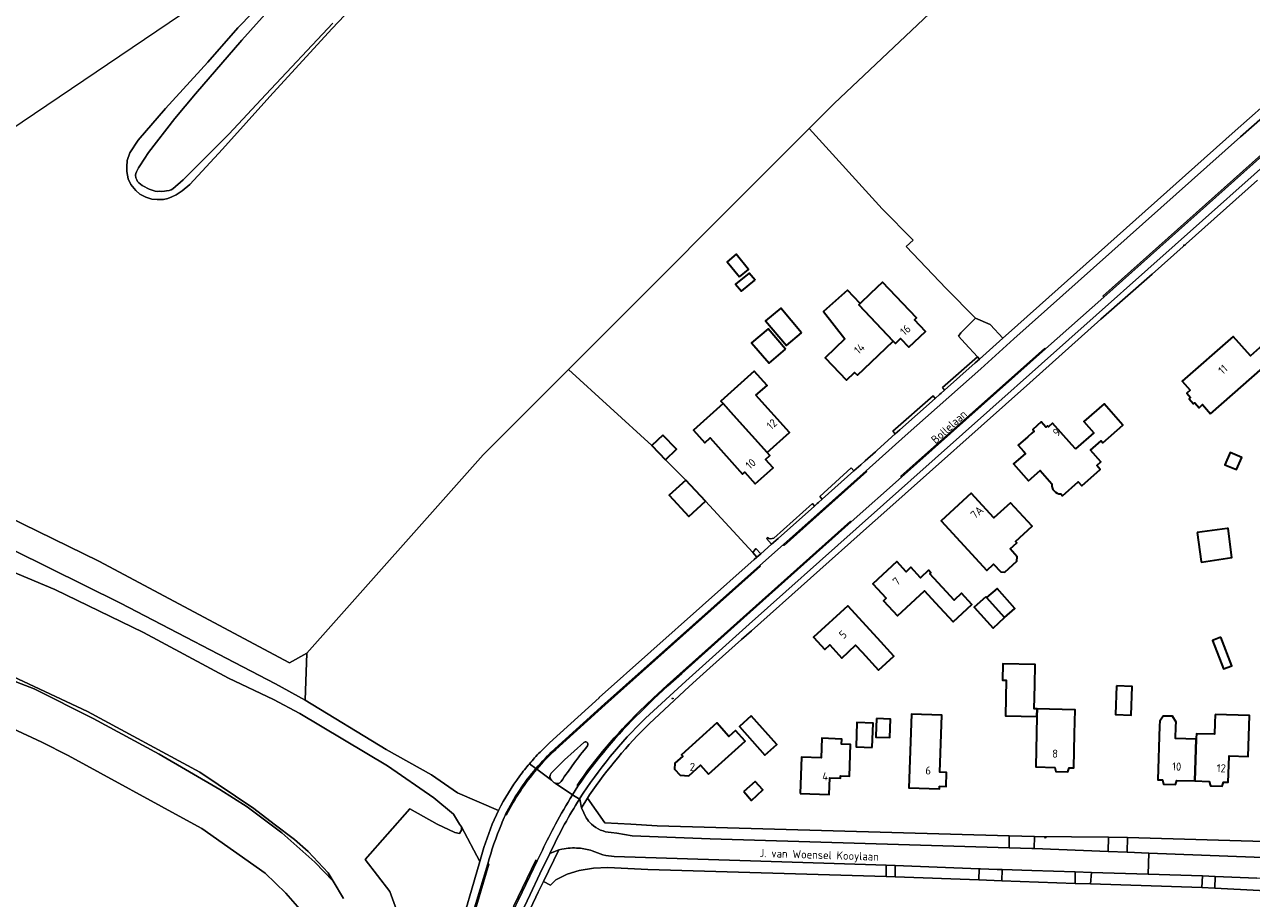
# Model space of a CAD drawing. Header units: metres. Extents: x 140853 to 145288, y 474558 to 480269.
# Tile 89 of 256: x 141276 to 141549, y 477483 to 477678. Entities that reach past the tile are written whole.
import ezdxf
from ezdxf.enums import TextEntityAlignment as Align

# ---------------------------------------------------------------- set-up
doc = ezdxf.new("R2010")
doc.units = ezdxf.units.M
doc.header["$MEASUREMENT"] = 0
for name, color, linetype, lineweight in [('B-WE-GR-BEPLANTING_CULTUUR_HEESTERS-G', 90, 'Continuous', 18), ('B-WE-GR-BOS_GEMENGD-G', 40, 'Continuous', 13), ('B-WE-GR-BOS_LOOF-G', 40, 'Continuous', 13), ('B-WE-GR-GRAS-G', 60, 'Continuous', 13), ('B-WE-GR-GRAS_KRUIDENRIJK-G', 80, 'Continuous', 18), ('B-WE-GW-WATERGANG_INSTEEK-G', 90, 'Continuous', 18), ('B-WE-KL-WATER_BRANDLEIDING_PUT-S', 150, 'Continuous', 18), ('B-WE-OG-BEBOUWING-G', 7, 'Continuous', 35), ('B-WE-OG-BEBOUWING_HUISNUMMER-T18', 10, 'Continuous', 18), ('B-WE-OG-BEBOUWING_STRAATNAAM-T18', 10, 'Continuous', 18), ('B-WE-OG-HULPLIJN-G', 50, 'Continuous', 18), ('B-WE-OG-TERREIN_ERF-G', 7, 'Continuous', 18), ('B-WE-OG-WATER-G', 130, 'Continuous', 18), ('B-WE-VH-ONVERHARD-G', 252, 'Continuous', 18), ('B-WE-VH-VERHARDING_ASFALT-G', 252, 'Continuous', 18), ('B-WE-VH-VERHARDING_BETON-G', 252, 'Continuous', 18), ('B-WE-VH-VERHARDING_GESLOTEN-G', 7, 'Continuous', 18), ('B-WE-VH-VERHARDING_HALFVERHARDING_GRIND-G', 252, 'Continuous', 18), ('B-WE-VH-VERHARDING_OPEN-G', 252, 'Continuous', 18), ('B-WE-VH-VERHARDING_STRAATBAKSTEEN-G', 252, 'Continuous', 18), ('B-WE-VH-VERHARDING_TEGEL-G', 252, 'Continuous', 18)]:
    doc.layers.add(name, color=color, linetype=linetype, lineweight=lineweight)
doc.styles.add('NLCS-ISO', font='txt')

# ---------------------------------------------------------------- blocks, each defined once
blk = doc.blocks.new('SIE-WEG_STRAATPOT_BRANDKRAAN-SO')
blk.add_ellipse((0, 0), major_axis=(-0.729, 0), ratio=0.685994)
at = {"style": 'NLCS-ISO'}
blk.add_text('BR', height=0.4, dxfattribs=at).set_placement((-0.3, -0.2))

msp = doc.modelspace()

# ---------------------------------------------------------------- linework, layer by layer
at = {"layer": 'B-WE-GR-BEPLANTING_CULTUUR_HEESTERS-G', "ltscale": 0.2, "flags": 128}
for points in [[(141487.429, 477602.771), (141488.324, 477603.614), (141487.899, 477604.083), (141480.094, 477597.285), (141480.586, 477596.696), (141487.429, 477602.771)], [(141478.515, 477594.858), (141478.008, 477595.424), (141469.05, 477587.55), (141469.591, 477586.941), (141470.626, 477587.854), (141478.515, 477594.858)], [(141460.372, 477578.698), (141459.754, 477579.403), (141452.796, 477572.98), (141453.343, 477572.428), (141460.372, 477578.698)], [(141438.557, 477561.451), (141437.856, 477560.536), (141438.805, 477559.51), (141439.648, 477560.252), (141438.557, 477561.451)]]:
    msp.add_lwpolyline(points, close=True, dxfattribs=at)
msp.add_lwpolyline([(141451.578, 477570.853), (141451.144, 477571.428), (141442.588, 477563.732), (141442.588, 477563.732, -0.2494572), (141441.117, 477563.835), (141441.117, 477563.835), (141440.897, 477563.635), (141442.049, 477562.368), (141443.5, 477563.647), (141451.578, 477570.853)], format="xyb", close=True, dxfattribs=at)
at = {"layer": 'B-WE-GR-BOS_GEMENGD-G', "ltscale": 0.2, "flags": 128}
for points in [[(141359.898, 477477.052), (141357.045, 477485.006), (141351.549, 477492.115), (141361.516, 477503.434), (141367.572, 477500), (141371.537, 477498.14), (141372.547, 477497.942), (141373.005, 477498.653), (141372.994, 477499.413), (141372.585, 477500), (141371.19, 477502.259), (141366.843, 477505.907), (141356.496, 477512.994), (141336.984, 477524.64), (141331.117, 477527.749), (141321.102, 477532.547), (141302.172, 477542.713), (141282.394, 477552.312), (141263.408, 477560.231)], [(141270.673, 477534.053), (141289.72, 477525.084), (141314.757, 477511.578), (141326.771, 477503.511), (141331.27, 477500), (141335.809, 477496.598), (141338.855, 477493.893), (141343.295, 477489.182), (141344.404, 477487.336), (141346.738, 477483.448)]]:
    msp.add_lwpolyline(points, dxfattribs=at)
at = {"layer": 'B-WE-GR-BOS_LOOF-G', "ltscale": 0.2, "flags": 128}
for points in [[(141503.751, 477705.68), (141455.994, 477660.569), (141450.442, 477655.008), (141466.671, 477637.083), (141473.61, 477630.121), (141472.026, 477628.682), (141480.934, 477619.312), (141487.443, 477612.719), (141490.749, 477611.289), (141490.808, 477611.227), (141493.57, 477608.304), (141494.794, 477609.387), (141545.312, 477654.46), (141554.854, 477662.904)], [(141337.003, 477481.051), (141333.905, 477484.645), (141329.235, 477489.066), (141315.147, 477499.01), (141313.372, 477500), (141313.372, 477500), (141285.372, 477515.289), (141279.555, 477518.308), (141267.503, 477523.878)]]:
    msp.add_lwpolyline(points, dxfattribs=at)
msp.add_lwpolyline([(141438.189, 477558.979), (141438.805, 477559.51), (141437.856, 477560.536), (141427.306, 477571.939), (141423.611, 477568.521), (141419.221, 477573.265), (141422.967, 477576.63), (141418.394, 477581.198), (141415.411, 477584.345), (141396.807, 477601.282), (141377.809, 477582.252), (141338.519, 477538.067), (141338.184, 477527.608), (141356.186, 477516.642), (141366.282, 477511.024), (141372.1, 477506.986), (141381.233, 477503.084), (141381.233, 477503.084, -0.042618), (141385.962, 477510.749), (141385.962, 477510.749, -0.0165464), (141388.134, 477513.484), (141388.134, 477513.484, -0.0164043), (141390.482, 477516.071), (141390.482, 477516.071), (141392.583, 477518.121), (141403.641, 477528.129), (141403.691, 477528.212), (141438.189, 477558.979)], format="xyb", close=True, dxfattribs=at)
at = {"layer": 'B-WE-GR-GRAS-G', "ltscale": 0.2, "flags": 128}
for points in [[(141271.925, 477568.562), (141292.217, 477558.572), (141334.682, 477535.95), (141338.519, 477538.067), (141377.809, 477582.252), (141396.807, 477601.282), (141450.442, 477655.008), (141455.994, 477660.569), (141503.751, 477705.68)], [(141358.301, 477692.15), (141344.116, 477677.179), (141330.29, 477662.085), (141319.768, 477650.367), (141312.484, 477642.504), (141310.764, 477641.095), (141309.435, 477640.167), (141308.452, 477639.745), (141307.561, 477639.406), (141306.619, 477639.179), (141305.232, 477639.156), (141304.039, 477639.241), (141302.723, 477639.686), (141301.376, 477640.365), (141300.477, 477641.171), (141299.36, 477642.487), (141298.766, 477643.759), (141298.466, 477645.39), (141298.462, 477646.472), (141298.556, 477647.887), (141299.097, 477649.564), (141300.97, 477652.382), (141307.104, 477659.428), (141316.497, 477669.789), (141323.157, 477677.437), (141336.258, 477690.829)]]:
    msp.add_lwpolyline(points, dxfattribs=at)
at = {"layer": 'B-WE-GR-GRAS_KRUIDENRIJK-G', "ltscale": 0.2, "flags": 128}
for points in [[(141202.391, 477675.253), (141200.48, 477673.634), (141246.934, 477591.459), (141247.593, 477589.681), (141255.164, 477577.35), (141257.645, 477573.913), (141264.562, 477570.894), (141264.743, 477569.144), (141266.993, 477565.527), (141273.229, 477561.068), (141297.044, 477549.26), (141331.607, 477531.289), (141338.184, 477527.608), (141338.519, 477538.067), (141334.682, 477535.95), (141292.217, 477558.572), (141271.925, 477568.562), (141266.42, 477571.272), (141256.101, 477578.945), (141248.164, 477591.38), (141224.748, 477631.729), (141202.391, 477675.253)], [(141517.099, 477497.103), (141500.586, 477497.247), (141500.529, 477494.586), (141516.987, 477493.935), (141517.099, 477497.103)], [(141556.78, 477496.014), (141521.35, 477497.058), (141521.234, 477493.767), (141526.043, 477493.577), (141555.371, 477492.417), (141556.654, 477492.447), (141556.78, 477496.014)], [(141488.254, 477490.09), (141469.57, 477490.773), (141469.566, 477488.301), (141488.194, 477487.607), (141488.254, 477490.09)], [(141509.694, 477489.364), (141500, 477489.661), (141493.396, 477489.902), (141493.368, 477487.414), (141509.664, 477486.807), (141509.694, 477489.364)], [(141538.056, 477488.495), (141525.937, 477488.867), (141513.267, 477489.255), (141513.113, 477486.696), (141537.886, 477485.917), (141538.056, 477488.495)], [(141559.07, 477487.919), (141550.142, 477487.991), (141540.87, 477488.378), (141540.755, 477485.775), (141560.688, 477484.739), (141559.07, 477487.919)]]:
    msp.add_lwpolyline(points, close=True, dxfattribs=at)
for points in [[(141374.74, 477483.559), (141377.06, 477491.691), (141372.994, 477499.413), (141373.005, 477498.653), (141372.547, 477497.942), (141371.537, 477498.14), (141367.572, 477500), (141361.516, 477503.434), (141351.549, 477492.115), (141357.045, 477485.006), (141359.898, 477477.052), (141361.168, 477470.164), (141361.507, 477461.655), (141360.925, 477457.756), (141360.992, 477454.836), (141360.643, 477452.824), (141363.232, 477457.276), (141372.463, 477477.31), (141372.463, 477477.31, 0.0337714), (141374.74, 477483.559)], [(141401.049, 477505.773), (141399.686, 477503.626), (141400.764, 477501.426), (141400.764, 477501.426, 0.0663863), (141401.945, 477500), (141401.945, 477500, 0.1743204), (141406.293, 477498.158), (141406.293, 477498.158), (141407.596, 477497.988), (141410.99, 477497.421), (141428.412, 477496.751), (141494.931, 477494.759), (141494.988, 477497.396), (141416.555, 477499.65), (141410.686, 477500), (141404.947, 477500.317), (141401.049, 477505.773)], [(141467.57, 477490.847), (141456.015, 477491.269), (141407.03, 477492.834), (141407.03, 477492.834, -0.0593872), (141404.489, 477493.199), (141404.489, 477493.199), (141402.127, 477494.095), (141402.127, 477494.095, 0.0595875), (141399.105, 477494.659), (141399.105, 477494.659, 0.0818553), (141395.366, 477494.413), (141395.366, 477494.413), (141394.643, 477494.278), (141391.239, 477487.274), (141392.842, 477486.447), (141394.041, 477487.632), (141396.545, 477488.88), (141399.226, 477489.681), (141402.397, 477490.197), (141405.605, 477490.361), (141414.457, 477489.877), (141467.566, 477488.374), (141467.57, 477490.847)]]:
    msp.add_lwpolyline(points, format="xyb", close=True, dxfattribs=at)
at = {"layer": 'B-WE-GW-WATERGANG_INSTEEK-G', "ltscale": 0.2, "flags": 128}
for points in [[(141336.258, 477690.829), (141323.157, 477677.437), (141316.497, 477669.789), (141307.104, 477659.428), (141300.97, 477652.382), (141299.097, 477649.564), (141298.556, 477647.887), (141298.462, 477646.472), (141298.466, 477645.39), (141298.766, 477643.759), (141299.36, 477642.487), (141300.477, 477641.171), (141301.376, 477640.365), (141302.723, 477639.686), (141304.039, 477639.241), (141305.232, 477639.156), (141306.619, 477639.179), (141307.561, 477639.406), (141308.452, 477639.745), (141309.435, 477640.167), (141310.764, 477641.095), (141312.484, 477642.504), (141319.768, 477650.367), (141330.29, 477662.085), (141344.116, 477677.179), (141358.301, 477692.15)], [(141344.35, 477678.452), (141329.437, 477662.571), (141321.186, 477653.739), (141311.01, 477643.512), (141308.693, 477641.506), (141308.354, 477641.288), (141307.865, 477641.164), (141307.278, 477641.071), (141306.821, 477641.03), (141306.266, 477640.971), (141305.71, 477640.993), (141305.187, 477640.967), (141304.81, 477641.026), (141304.35, 477641.148), (141303.905, 477641.336), (141303.429, 477641.474), (141302.999, 477641.711), (141302.438, 477641.979), (141301.909, 477642.296), (141301.479, 477642.583), (141301.13, 477642.87), (141300.83, 477643.143), (141300.675, 477643.565), (141300.471, 477644.003), (141300.428, 477644.574), (141300.47, 477644.968), (141300.626, 477645.346), (141300.814, 477645.791), (141301.084, 477646.238), (141301.37, 477646.652), (141303.278, 477649.598), (141309.153, 477657.228), (141313.728, 477662.708), (141324.08, 477674.663), (141336.96, 477689.112)], [(141270.703, 477532.917), (141277.86, 477530.173), (141290.985, 477523.555), (141305.629, 477515.585), (141319.213, 477507.736), (141325.276, 477503.902), (141332.949, 477498.102), (141340.366, 477491.571), (141344.404, 477487.336), (141343.295, 477489.182), (141338.855, 477493.893), (141335.809, 477496.598), (141331.27, 477500), (141326.771, 477503.511), (141314.757, 477511.578), (141289.72, 477525.084), (141270.673, 477534.053)]]:
    msp.add_lwpolyline(points, dxfattribs=at)
at = {"layer": 'B-WE-OG-BEBOUWING-G', "ltscale": 0.2, "flags": 128}
for points in [[(141434.895, 477621.909), (141436.916, 477623.574), (141434.152, 477626.951), (141432.125, 477625.293), (141434.895, 477621.909)], [(141438.379, 477621.21), (141437.051, 477622.761), (141434.051, 477620.294), (141435.347, 477618.717), (141438.322, 477621.163), (141438.379, 477621.21)], [(141461.803, 477615.992), (141461.476, 477615.681), (141469.15, 477607.619), (141469.651, 477607.092), (141470.785, 477608.172), (141472.613, 477606.253), (141476.327, 477609.79), (141473.851, 477612.389), (141474.309, 477612.825), (141466.777, 477620.731), (141464.109, 477618.189), (141461.803, 477615.992)], [(141461.476, 477615.681), (141461.803, 477615.992), (141458.973, 477618.963), (141453.637, 477614.225), (141458.396, 477608.118), (141453.97, 477603.901), (141458.726, 477598.908), (141460.555, 477600.651), (141461.165, 477600.012), (141464.249, 477602.95), (141469.15, 477607.619), (141461.476, 477615.681)], [(141448.71, 477609.483), (141444.079, 477614.98), (141440.717, 477612.147), (141445.348, 477606.65), (141448.71, 477609.483)], [(141445.16, 477605.828), (141441.265, 477610.338), (141437.579, 477607.217), (141441.506, 477602.671), (141445.16, 477605.828)], [(141539.803, 477591.45), (141553.916, 477603.83), (141551.379, 477606.722), (141548.674, 477604.349), (141544.886, 477608.667), (141533.503, 477598.682), (141535.269, 477596.668), (141534.502, 477595.995), (141535.355, 477595.023), (141535.039, 477594.746), (141536.011, 477593.638), (141536.299, 477593.891), (141537.27, 477592.785), (141538.04, 477593.46), (141539.803, 477591.45)], [(141438.509, 477595.581), (141441.067, 477597.741), (141438.199, 477600.93), (141430.786, 477594.264), (141431.243, 477593.755), (141433.587, 477591.149), (141441.099, 477582.809), (141446.02, 477587.241), (141438.509, 477595.581)], [(141433.587, 477591.149), (141431.243, 477593.755), (141424.646, 477587.813), (141427.187, 477584.991), (141428.359, 477586.046), (141435.61, 477577.996), (141436.06, 477578.401), (141438.401, 477575.801), (141442.384, 477579.388), (141440.685, 477581.274), (141441.676, 477582.167), (141441.099, 477582.809), (141433.587, 477591.149)], [(141417.861, 477586.662), (141415.411, 477584.345), (141418.394, 477581.198), (141420.841, 477583.513), (141417.861, 477586.662)], [(141546.755, 477581.692), (141544.16, 477582.8), (141543.001, 477580.084), (141545.606, 477579), (141546.755, 477581.692)], [(141422.967, 477576.63), (141419.221, 477573.265), (141423.611, 477568.521), (141427.306, 477571.939), (141422.967, 477576.63)], [(141496.769, 477559.581), (141495.171, 477561.317), (141496.664, 477562.692), (141496.393, 477562.986), (141500.079, 477566.38), (141495.258, 477571.616), (141491.581, 477568.221), (141486.518, 477573.739), (141479.849, 477567.614), (141490.016, 477556.544), (141491.511, 477557.917), (141493.087, 477556.201), (141494.033, 477556.132), (141496.699, 477558.581), (141496.769, 477559.581)], [(141536.845, 477564.98), (141537.744, 477558.547), (141537.767, 477558.36), (141544.533, 477559.404), (141543.744, 477565.903), (141543.515, 477565.872), (141536.845, 477564.98)], [(141478.483, 477549.394), (141482.481, 477545.083), (141486.665, 477548.934), (141484.354, 477551.444), (141482.733, 477549.941), (141481.041, 477551.766), (141477.302, 477555.798), (141477.537, 477556.016), (141477.031, 477556.563), (141475.243, 477554.905), (141473.076, 477557.242), (141472.005, 477556.248), (141469.917, 477558.499), (141464.592, 477553.56), (141467.575, 477550.343), (141466.945, 477549.758), (141470.077, 477546.381), (141476.098, 477551.966), (141478.483, 477549.394)], [(141489.936, 477550.471), (141493.957, 477546.025), (141496.238, 477548.046), (141492.301, 477552.49), (141489.936, 477550.471)], [(141489.768, 477550.656), (141487.182, 477548.317), (141491.371, 477543.686), (141493.957, 477546.025), (141489.936, 477550.471), (141489.768, 477550.656)], [(141462.199, 477538.302), (141465.864, 477534.293), (141469.311, 477537.444), (141465.644, 477541.453), (141459.034, 477548.68), (141451.403, 477541.701), (141453.921, 477538.947), (141455.001, 477539.935), (141457.664, 477537.024), (141460.77, 477539.865), (141462.199, 477538.302)], [(141542.077, 477541.659), (141540.225, 477540.96), (141542.709, 477534.591), (141544.553, 477535.31), (141542.077, 477541.659)], [(141500.644, 477530.99), (141500.741, 477535.565), (141493.575, 477535.716), (141493.499, 477532.089), (141494.309, 477532.072), (141494.142, 477524.164), (141501.156, 477524.017), (141501.171, 477525.677), (141500.532, 477525.691), (141500.644, 477530.99)], [(141518.891, 477530.83), (141518.656, 477524.419), (141522.104, 477524.293), (141522.338, 477530.704), (141518.891, 477530.83)], [(141509.516, 477520.136), (141509.63, 477525.498), (141509.48, 477525.502), (141501.171, 477525.677), (141501.156, 477524.017), (141500.916, 477512.749), (141505.108, 477512.66), (141505.372, 477511.714), (141507.999, 477511.658), (141508.303, 477512.591), (141509.354, 477512.569), (141509.516, 477520.136)], [(141428.027, 477511.147), (141436.159, 477518.522), (141434.012, 477520.89), (141432.547, 477519.561), (141429.832, 477522.555), (141422.016, 477515.468), (141422.269, 477515.189), (141420.532, 477513.615), (141420.466, 477512.253), (141421.704, 477510.888), (141423.618, 477510.794), (141426.213, 477513.147), (141428.027, 477511.147)], [(141437.518, 477524.127), (141434.872, 477521.762), (141440.578, 477515.379), (141443.224, 477517.744), (141437.518, 477524.127)], [(141464.462, 477517.091), (141464.642, 477522.534), (141461.051, 477522.653), (141460.871, 477517.21), (141464.462, 477517.091)], [(141465.388, 477523.518), (141465.252, 477519.643), (141465.244, 477519.409), (141468.417, 477519.298), (141468.562, 477523.407), (141465.388, 477523.518)], [(141479.448, 477508.48), (141479.543, 477508.472), (141480.959, 477508.433), (141481.044, 477511.527), (141479.629, 477511.566), (141479.555, 477511.565), (141479.997, 477524.314), (141473.207, 477524.549), (141472.637, 477508.113), (141479.427, 477507.878), (141479.448, 477508.48)], [(141536.61, 477518.945), (141531.997, 477519.107), (141532.091, 477521.776), (141532.123, 477522.694), (141531.315, 477524.077), (141529.247, 477524.095), (141528.515, 477522.939), (141528.479, 477521.903), (141528.057, 477509.917), (141529.104, 477509.88), (141529.358, 477508.938), (141531.991, 477508.845), (141532.311, 477509.767), (141536.282, 477509.627), (141536.61, 477518.945)], [(141540.87, 477524.441), (141540.8, 477522.474), (141540.715, 477520.07), (141536.65, 477520.114), (141536.616, 477519.175), (141536.61, 477518.945), (141536.282, 477509.627), (141539.517, 477509.513), (141539.786, 477508.557), (141542.381, 477508.465), (141542.717, 477509.4), (141543.743, 477509.364), (141543.945, 477515.1), (141543.95, 477515.253), (141548.196, 477515.116), (141548.488, 477524.196), (141540.87, 477524.441)], [(141448.418, 477506.837), (141454.873, 477506.606), (141455.007, 477510.332), (141457.371, 477510.247), (141457.39, 477510.776), (141459.383, 477510.704), (141459.637, 477517.774), (141457.623, 477517.847), (141457.663, 477518.977), (141453.229, 477519.137), (141453.072, 477514.764), (141448.708, 477514.92), (141448.418, 477506.837)], [(141435.881, 477507.272), (141437.562, 477505.299), (141440.117, 477507.628), (141438.372, 477509.543), (141435.881, 477507.272)]]:
    msp.add_lwpolyline(points, close=True, dxfattribs=at)
msp.add_lwpolyline([(141509.721, 477583.584), (141508.915, 477584.499), (141504.642, 477589.346), (141503.703, 477588.518), (141503.483, 477588.769), (141503.118, 477588.447), (141502.103, 477589.599), (141500.23, 477587.947), (141500.564, 477587.568), (141500, 477587.08), (141499.093, 477586.294), (141496.97, 477584.419), (141498.145, 477583.107), (141498.61, 477582.588), (141495.957, 477580.25), (141499.251, 477576.513), (141501.861, 477578.814), (141504.493, 477575.829), (141504.493, 477575.829, 0.476513), (141506.478, 477573.577), (141506.478, 477573.577), (141506.842, 477573.164), (141510.358, 477576.263), (141511.148, 477575.367), (141515.263, 477578.993), (141514.466, 477579.897), (141515.364, 477580.689), (141513.073, 477583.287), (141515.437, 477585.371), (141515.799, 477584.96), (141520.295, 477588.923), (141516.105, 477593.675), (141511.577, 477589.683), (141513.79, 477587.172), (141509.721, 477583.584)], format="xyb", close=True, dxfattribs=at)
at = {"layer": 'B-WE-OG-HULPLIJN-G'}
msp.add_lwpolyline([(141484.938, 478467.493), (142922.898, 478740.923), (143043.789, 479141.528), (143928.198, 479351.369), (144042.725, 479840.999), (144698.079, 479872.794), (144672.627, 478988.916), (144742.617, 478639.181), (145060.75, 478225.858), (145035.298, 477659.922), (145054.388, 476896.862), (144768.066, 476833.275), (144755.342, 477825.251), (143616.428, 477755.303), (142541.14, 475313.514), (141510.39, 476108.367), (141014.104, 476776.044), (140988.652, 477462.798), (141421.313, 477755.303), (141484.938, 478467.493)], close=True, dxfattribs=at)
at = {"layer": 'B-WE-OG-TERREIN_ERF-G', "ltscale": 0.2, "flags": 128}
msp.add_lwpolyline([(141480.094, 477597.285), (141487.899, 477604.083), (141485.178, 477607.086), (141483.714, 477608.702), (141484.234, 477609.447), (141487.443, 477612.719), (141480.934, 477619.312), (141472.026, 477628.682), (141473.61, 477630.121), (141466.671, 477637.083), (141450.442, 477655.008), (141396.807, 477601.282), (141415.411, 477584.345), (141417.861, 477586.662), (141420.841, 477583.513), (141418.394, 477581.198), (141422.967, 477576.63), (141427.306, 477571.939), (141437.856, 477560.536), (141438.557, 477561.451), (141439.648, 477560.252), (141442.049, 477562.368), (141440.897, 477563.635), (141441.117, 477563.835), (141441.117, 477563.835, 0.2494572), (141442.588, 477563.732), (141442.588, 477563.732), (141451.144, 477571.428), (141451.578, 477570.853), (141452.223, 477571.428), (141452.476, 477571.654), (141453.343, 477572.428), (141452.796, 477572.98), (141459.754, 477579.403), (141460.372, 477578.698), (141461.915, 477580.074), (141462.892, 477580.926), (141465.171, 477582.972), (141465.543, 477583.306), (141469.591, 477586.941), (141469.05, 477587.55), (141478.008, 477595.424), (141478.515, 477594.858), (141479.45, 477595.688), (141479.801, 477595.999), (141480.586, 477596.696), (141480.094, 477597.285)], format="xyb", close=True, dxfattribs=at)
for points in [[(141550.236, 477643.502), (141526.779, 477622.513), (141515.401, 477612.477), (141499.552, 477598.347), (141466.366, 477568.762), (141463.896, 477566.56), (141437.544, 477543.067), (141435.386, 477541.143), (141428.331, 477534.828), (141426.059, 477532.794), (141423.711, 477530.693), (141414.875, 477522.451), (141414.875, 477522.451, 0.04989), (141401.522, 477506.519), (141401.522, 477506.519), (141401.049, 477505.773), (141404.947, 477500.317), (141410.686, 477500), (141416.555, 477499.65), (141494.988, 477497.396), (141500.586, 477497.247), (141517.099, 477497.103), (141521.35, 477497.058), (141556.78, 477496.014)], [(141506.478, 477573.577, -0.476513), (141504.493, 477575.829)]]:
    msp.add_lwpolyline(points, format="xyb", dxfattribs=at)
for points in [[(141434.895, 477621.909), (141432.125, 477625.293), (141434.152, 477626.951), (141436.916, 477623.574), (141434.895, 477621.909)], [(141435.347, 477618.717), (141434.051, 477620.294), (141437.051, 477622.761), (141438.379, 477621.21), (141438.322, 477621.163), (141435.347, 477618.717)], [(141458.726, 477598.908), (141453.97, 477603.901), (141458.396, 477608.118), (141453.637, 477614.225), (141458.973, 477618.963), (141461.803, 477615.992), (141464.109, 477618.189), (141466.777, 477620.731), (141474.309, 477612.825), (141473.851, 477612.389), (141476.327, 477609.79), (141472.613, 477606.253), (141470.785, 477608.172), (141469.651, 477607.092), (141469.15, 477607.619), (141464.249, 477602.95), (141461.165, 477600.012), (141460.555, 477600.651), (141458.726, 477598.908)], [(141445.348, 477606.65), (141440.717, 477612.147), (141444.079, 477614.98), (141448.71, 477609.483), (141445.348, 477606.65)], [(141445.16, 477605.828), (141441.506, 477602.671), (141437.579, 477607.217), (141441.265, 477610.338), (141445.16, 477605.828)], [(141539.803, 477591.45), (141538.04, 477593.46), (141537.27, 477592.785), (141536.299, 477593.891), (141536.011, 477593.638), (141535.039, 477594.746), (141535.355, 477595.023), (141534.502, 477595.995), (141535.269, 477596.668), (141533.503, 477598.682), (141544.886, 477608.667), (141548.674, 477604.349), (141551.379, 477606.722), (141553.916, 477603.83), (141539.803, 477591.45)], [(141446.02, 477587.241), (141441.099, 477582.809), (141441.676, 477582.167), (141440.685, 477581.274), (141442.384, 477579.388), (141438.401, 477575.801), (141436.06, 477578.401), (141435.61, 477577.996), (141428.359, 477586.046), (141427.187, 477584.991), (141424.646, 477587.813), (141431.243, 477593.755), (141430.786, 477594.264), (141438.199, 477600.93), (141441.067, 477597.741), (141438.509, 477595.581), (141446.02, 477587.241)], [(141544.16, 477582.8), (141546.755, 477581.692), (141545.606, 477579), (141543.001, 477580.084), (141544.16, 477582.8)], [(141494.033, 477556.132), (141493.087, 477556.201), (141491.511, 477557.917), (141490.016, 477556.544), (141479.849, 477567.614), (141486.518, 477573.739), (141491.581, 477568.221), (141495.258, 477571.616), (141500.079, 477566.38), (141496.393, 477562.986), (141496.664, 477562.692), (141495.171, 477561.317), (141496.769, 477559.581), (141496.699, 477558.581), (141494.033, 477556.132)], [(141536.845, 477564.98), (141543.515, 477565.872), (141543.744, 477565.903), (141544.533, 477559.404), (141537.767, 477558.36), (141537.744, 477558.547), (141536.845, 477564.98)], [(141486.665, 477548.934), (141482.481, 477545.083), (141478.483, 477549.394), (141476.098, 477551.966), (141470.077, 477546.381), (141466.945, 477549.758), (141467.575, 477550.343), (141464.592, 477553.56), (141469.917, 477558.499), (141472.005, 477556.248), (141473.076, 477557.242), (141475.243, 477554.905), (141477.031, 477556.563), (141477.537, 477556.016), (141477.302, 477555.798), (141481.041, 477551.766), (141482.733, 477549.941), (141484.354, 477551.444), (141486.665, 477548.934)], [(141491.371, 477543.686), (141487.182, 477548.317), (141489.768, 477550.656), (141489.936, 477550.471), (141492.301, 477552.49), (141496.238, 477548.046), (141493.957, 477546.025), (141491.371, 477543.686)], [(141465.864, 477534.293), (141462.199, 477538.302), (141460.77, 477539.865), (141457.664, 477537.024), (141455.001, 477539.935), (141453.921, 477538.947), (141451.403, 477541.701), (141459.034, 477548.68), (141465.644, 477541.453), (141469.311, 477537.444), (141465.864, 477534.293)], [(141542.077, 477541.659), (141544.553, 477535.31), (141542.709, 477534.591), (141540.225, 477540.96), (141542.077, 477541.659)], [(141500.741, 477535.565), (141500.644, 477530.99), (141500.532, 477525.691), (141501.171, 477525.677), (141509.48, 477525.502), (141509.63, 477525.498), (141509.516, 477520.136), (141509.354, 477512.569), (141508.303, 477512.591), (141507.999, 477511.658), (141505.372, 477511.714), (141505.108, 477512.66), (141500.916, 477512.749), (141501.156, 477524.017), (141494.142, 477524.164), (141494.309, 477532.072), (141493.499, 477532.089), (141493.575, 477535.716), (141500.741, 477535.565)], [(141518.891, 477530.83), (141522.338, 477530.704), (141522.104, 477524.293), (141518.656, 477524.419), (141518.891, 477530.83)], [(141428.027, 477511.147), (141426.213, 477513.147), (141423.618, 477510.794), (141421.704, 477510.888), (141420.466, 477512.253), (141420.532, 477513.615), (141422.269, 477515.189), (141422.016, 477515.468), (141429.832, 477522.555), (141432.547, 477519.561), (141434.012, 477520.89), (141436.159, 477518.522), (141428.027, 477511.147)], [(141443.224, 477517.744), (141440.578, 477515.379), (141434.872, 477521.762), (141437.518, 477524.127), (141443.224, 477517.744)], [(141464.642, 477522.534), (141464.462, 477517.091), (141460.871, 477517.21), (141461.051, 477522.653), (141464.642, 477522.534)], [(141468.417, 477519.298), (141465.244, 477519.409), (141465.252, 477519.643), (141465.388, 477523.518), (141468.562, 477523.407), (141468.417, 477519.298)], [(141479.997, 477524.314), (141479.555, 477511.565), (141479.629, 477511.566), (141481.044, 477511.527), (141480.959, 477508.433), (141479.543, 477508.472), (141479.448, 477508.48), (141479.427, 477507.878), (141472.637, 477508.113), (141473.207, 477524.549), (141479.997, 477524.314)], [(141540.87, 477524.441), (141548.488, 477524.196), (141548.196, 477515.116), (141543.95, 477515.253), (141543.945, 477515.1), (141543.743, 477509.364), (141542.717, 477509.4), (141542.381, 477508.465), (141539.786, 477508.557), (141539.517, 477509.513), (141536.282, 477509.627), (141532.311, 477509.767), (141531.991, 477508.845), (141529.358, 477508.938), (141529.104, 477509.88), (141528.057, 477509.917), (141528.479, 477521.903), (141528.515, 477522.939), (141529.247, 477524.095), (141531.315, 477524.077), (141532.123, 477522.694), (141532.091, 477521.776), (141531.997, 477519.107), (141536.61, 477518.945), (141536.616, 477519.175), (141536.65, 477520.114), (141540.715, 477520.07), (141540.8, 477522.474), (141540.87, 477524.441)], [(141459.383, 477510.704), (141457.39, 477510.776), (141457.371, 477510.247), (141455.007, 477510.332), (141454.873, 477506.606), (141448.418, 477506.837), (141448.708, 477514.92), (141453.072, 477514.764), (141453.229, 477519.137), (141457.663, 477518.977), (141457.623, 477517.847), (141459.637, 477517.774), (141459.383, 477510.704)], [(141440.117, 477507.628), (141437.562, 477505.299), (141435.881, 477507.272), (141438.372, 477509.543), (141440.117, 477507.628)]]:
    msp.add_lwpolyline(points, close=True, dxfattribs=at)
for points in [[(141504.493, 477575.829), (141501.861, 477578.814), (141499.251, 477576.513), (141495.957, 477580.25), (141498.61, 477582.588), (141498.145, 477583.107), (141496.97, 477584.419), (141499.093, 477586.294), (141500, 477587.08), (141500.564, 477587.568), (141500.23, 477587.947), (141502.103, 477589.599), (141503.118, 477588.447), (141503.483, 477588.769), (141503.703, 477588.518), (141504.642, 477589.346), (141508.915, 477584.499), (141509.721, 477583.584), (141513.79, 477587.172), (141511.577, 477589.683), (141516.105, 477593.675), (141520.295, 477588.923), (141515.799, 477584.96), (141515.437, 477585.371), (141513.073, 477583.287), (141515.364, 477580.689), (141514.466, 477579.897), (141515.263, 477578.993), (141511.148, 477575.367), (141510.358, 477576.263), (141506.842, 477573.164), (141506.478, 477573.577)], [(141560.688, 477484.739), (141540.755, 477485.775), (141537.886, 477485.917), (141513.113, 477486.696), (141509.664, 477486.807), (141493.368, 477487.414), (141488.194, 477487.607), (141469.566, 477488.301), (141467.566, 477488.374), (141414.457, 477489.877), (141405.605, 477490.361), (141402.397, 477490.197), (141399.226, 477489.681), (141396.545, 477488.88), (141394.041, 477487.632), (141392.842, 477486.447), (141391.239, 477487.274), (141390.107, 477484.879), (141389.549, 477483.734), (141374.802, 477452.535)]]:
    msp.add_lwpolyline(points, dxfattribs=at)
at = {"layer": 'B-WE-OG-WATER-G', "ltscale": 0.2, "flags": 128}
for points in [[(141336.96, 477689.112), (141324.08, 477674.663), (141313.728, 477662.708), (141309.153, 477657.228), (141303.278, 477649.598), (141301.37, 477646.652), (141301.084, 477646.238), (141300.814, 477645.791), (141300.626, 477645.346), (141300.47, 477644.968), (141300.428, 477644.574), (141300.471, 477644.003), (141300.675, 477643.565), (141300.83, 477643.143), (141301.13, 477642.87), (141301.479, 477642.583), (141301.909, 477642.296), (141302.438, 477641.979), (141302.999, 477641.711), (141303.429, 477641.474), (141303.905, 477641.336), (141304.35, 477641.148), (141304.81, 477641.026), (141305.187, 477640.967), (141305.71, 477640.993), (141306.266, 477640.971), (141306.821, 477641.03), (141307.278, 477641.071), (141307.865, 477641.164), (141308.354, 477641.288), (141308.693, 477641.506), (141311.01, 477643.512), (141321.186, 477653.739), (141329.437, 477662.571), (141344.35, 477678.452)], [(141346.738, 477483.448), (141344.404, 477487.336), (141340.366, 477491.571), (141332.949, 477498.102), (141325.276, 477503.902), (141319.213, 477507.736), (141305.629, 477515.585), (141290.985, 477523.555), (141277.86, 477530.173), (141270.703, 477532.917)], [(141267.503, 477523.878), (141279.555, 477518.308), (141285.372, 477515.289), (141313.372, 477500), (141315.147, 477499.01), (141315.147, 477499.01), (141329.235, 477489.066), (141333.905, 477484.645), (141337.003, 477481.051)]]:
    msp.add_lwpolyline(points, dxfattribs=at)
at = {"layer": 'B-WE-VH-ONVERHARD-G', "ltscale": 0.2, "flags": 128}
msp.add_lwpolyline([(141263.408, 477560.231), (141282.394, 477552.312), (141302.172, 477542.713), (141321.102, 477532.547), (141331.117, 477527.749), (141336.984, 477524.64), (141356.496, 477512.994), (141366.843, 477505.907), (141371.19, 477502.259), (141372.585, 477500), (141372.994, 477499.413), (141377.06, 477491.691), (141377.06, 477491.691, -0.0273328), (141379.83, 477500), (141379.83, 477500), (141381.233, 477503.084), (141372.1, 477506.986), (141366.282, 477511.024), (141356.186, 477516.642), (141338.184, 477527.608), (141338.184, 477527.608), (141331.607, 477531.289), (141297.044, 477549.26), (141273.229, 477561.068)], format="xyb", dxfattribs=at)
at = {"layer": 'B-WE-VH-VERHARDING_ASFALT-G', "ltscale": 0.2, "flags": 128}
for points in [[(141553.823, 477659.588), (141546.507, 477653.114), (141496.022, 477608.098), (141488.624, 477601.425), (141471.816, 477586.504), (141463.113, 477578.731), (141463.279, 477578.544), (141444.864, 477562.117), (141444.698, 477562.304), (141439.404, 477557.651), (141439.57, 477557.464), (141404.993, 477526.626), (141393.968, 477516.61), (141393.968, 477516.61, 0.0298001), (141389.774, 477512.247), (141389.774, 477512.247), (141393.044, 477509.779), (141393.044, 477509.779, -0.4141436), (141392.964, 477511.334), (141392.964, 477511.334), (141395.95, 477514.357), (141400.22, 477518.198), (141400.22, 477518.198, -0.3334217), (141400.88, 477518.256), (141400.88, 477518.256, -0.4698795), (141401.046, 477517.426), (141401.046, 477517.426, 0.0209332), (141395.201, 477509.521), (141395.201, 477509.521, -0.3695055), (141393.821, 477509.143), (141393.821, 477509.143), (141397.73, 477506.541), (141398.931, 477508.51), (141398.726, 477508.652), (141398.726, 477508.652, -0.0473485), (141412.588, 477525.095), (141412.588, 477525.095), (141415.661, 477528.093), (141418.817, 477531.002), (141435.71, 477546.157), (141459.616, 477567.534), (141459.783, 477567.348), (141470.986, 477577.335), (141470.82, 477577.522), (141502.887, 477606.068), (141503.053, 477605.881), (141516.026, 477617.417), (141515.859, 477617.603), (141551.18, 477649.156)], [(141384.633, 477481.84), (141389.518, 477492.014), (141389.85, 477491.839), (141391.025, 477494.232), (141391.025, 477494.232, -0.015121), (141393.906, 477500), (141393.906, 477500, -0.0177965), (141397.73, 477506.541), (141397.73, 477506.541), (141393.821, 477509.143), (141393.821, 477509.143, -0.0718588), (141393.554, 477509.32), (141393.554, 477509.32), (141393.044, 477509.779), (141389.774, 477512.247), (141389.774, 477512.247, 0.0599192), (141383.044, 477502.123), (141383.044, 477502.123), (141382.81, 477502.203), (141382.721, 477501.943), (141382.721, 477501.943, 0.0078125), (141381.878, 477500), (141381.878, 477500, 0.0320064), (141378.842, 477491.162), (141378.842, 477491.162), (141379.07, 477491.095), (141375.743, 477479.797)]]:
    msp.add_lwpolyline(points, format="xyb", dxfattribs=at)
at = {"layer": 'B-WE-VH-VERHARDING_BETON-G', "ltscale": 0.2, "flags": 128}
for points in [[(141554.854, 477662.904), (141545.312, 477654.46), (141494.794, 477609.387), (141493.57, 477608.304), (141488.324, 477603.614), (141487.429, 477602.771), (141480.586, 477596.696), (141479.801, 477595.999), (141479.45, 477595.688), (141478.515, 477594.858), (141470.626, 477587.854), (141469.591, 477586.941), (141465.543, 477583.306), (141465.171, 477582.972), (141462.892, 477580.926), (141461.915, 477580.074), (141460.372, 477578.698), (141453.343, 477572.428), (141452.476, 477571.654), (141452.223, 477571.428), (141451.578, 477570.853), (141443.5, 477563.647), (141442.049, 477562.368), (141439.648, 477560.252), (141438.805, 477559.51), (141438.189, 477558.979), (141403.691, 477528.212), (141403.641, 477528.129), (141392.583, 477518.121), (141390.482, 477516.071), (141390.482, 477516.071, 0.0164043), (141388.134, 477513.484), (141388.134, 477513.484), (141389.575, 477512.397), (141389.575, 477512.397, -0.0300425), (141393.799, 477516.794), (141393.799, 477516.794), (141404.826, 477526.812), (141439.404, 477557.651), (141444.698, 477562.304), (141463.113, 477578.731), (141471.816, 477586.504), (141488.624, 477601.425), (141488.624, 477601.425), (141496.022, 477608.098), (141546.507, 477653.114), (141553.823, 477659.588)], [(141551.347, 477648.97), (141516.026, 477617.417), (141503.053, 477605.881), (141470.986, 477577.335), (141459.783, 477567.348), (141435.877, 477545.971), (141422.097, 477533.609), (141418.984, 477530.816), (141415.832, 477527.911), (141412.764, 477524.918), (141412.764, 477524.918, 0.0473231), (141398.931, 477508.51), (141398.931, 477508.51), (141397.73, 477506.541), (141399.251, 477505.579), (141399.279, 477505.622), (141399.306, 477505.665), (141399.306, 477505.665, -0.0577607), (141413.974, 477523.587), (141413.974, 477523.587), (141422.921, 477531.898), (141437.071, 477544.575), (141460.887, 477565.831), (141555.595, 477650.149)], [(141375.472, 477479.876), (141378.842, 477491.162), (141378.842, 477491.162, -0.0320064), (141381.878, 477500), (141381.878, 477500, -0.0078125), (141382.721, 477501.943), (141382.721, 477501.943), (141382.81, 477502.203), (141382.81, 477502.203, -0.0600462), (141389.575, 477512.397), (141389.575, 477512.397), (141388.134, 477513.484), (141388.134, 477513.484, 0.0165464), (141385.962, 477510.749), (141385.962, 477510.749, 0.042618), (141381.233, 477503.084), (141381.233, 477503.084), (141379.83, 477500), (141379.83, 477500, 0.0273328), (141377.06, 477491.691), (141377.06, 477491.691), (141374.74, 477483.559), (141374.74, 477483.559, -0.0337714), (141372.463, 477477.31)], [(141373.03, 477452.085), (141388.271, 477484.338), (141390.416, 477488.932), (141392.669, 477493.473), (141392.669, 477493.473, -0.0174352), (141395.961, 477500), (141395.961, 477500, -0.0154373), (141399.251, 477505.579), (141399.251, 477505.579), (141397.73, 477506.541), (141397.73, 477506.541, 0.0177965), (141393.906, 477500), (141393.906, 477500, 0.015121), (141391.025, 477494.232), (141391.025, 477494.232), (141389.85, 477491.839), (141385.701, 477483.135)]]:
    msp.add_lwpolyline(points, format="xyb", dxfattribs=at)
msp.add_lwpolyline([(141400.22, 477518.198), (141395.95, 477514.357), (141392.964, 477511.334), (141392.964, 477511.334, 0.4141436), (141393.044, 477509.779), (141393.044, 477509.779), (141393.554, 477509.32), (141393.554, 477509.32, 0.0718588), (141393.821, 477509.143), (141393.821, 477509.143, 0.3695055), (141395.201, 477509.521), (141395.201, 477509.521, -0.0209332), (141401.046, 477517.426), (141401.046, 477517.426, 0.4698795), (141400.88, 477518.256), (141400.88, 477518.256, 0.3334217), (141400.22, 477518.198)], format="xyb", close=True, dxfattribs=at)
at = {"layer": 'B-WE-VH-VERHARDING_GESLOTEN-G', "ltscale": 0.2, "flags": 128}
msp.add_lwpolyline([(141493.57, 477608.304), (141490.808, 477611.227), (141490.749, 477611.289), (141487.443, 477612.719), (141484.234, 477609.447), (141483.714, 477608.702), (141485.178, 477607.086), (141487.899, 477604.083), (141488.324, 477603.614), (141493.57, 477608.304)], close=True, dxfattribs=at)
at = {"layer": 'B-WE-VH-VERHARDING_HALFVERHARDING_GRIND-G', "ltscale": 0.2, "flags": 128}
for points in [[(141469.57, 477490.773), (141467.57, 477490.847), (141467.566, 477488.374), (141469.566, 477488.301), (141469.57, 477490.773)], [(141540.87, 477488.378), (141538.056, 477488.495), (141537.886, 477485.917), (141540.755, 477485.775), (141540.87, 477488.378)]]:
    msp.add_lwpolyline(points, close=True, dxfattribs=at)
at = {"layer": 'B-WE-VH-VERHARDING_OPEN-G', "ltscale": 0.2, "flags": 128}
for points in [[(141551.347, 477648.97), (141551.18, 477649.156), (141515.859, 477617.603), (141516.026, 477617.417), (141551.347, 477648.97)], [(141503.053, 477605.881), (141502.887, 477606.068), (141470.82, 477577.522), (141470.986, 477577.335), (141503.053, 477605.881)], [(141463.279, 477578.544), (141463.113, 477578.731), (141444.698, 477562.304), (141444.864, 477562.117), (141463.279, 477578.544)], [(141500.586, 477497.247), (141494.988, 477497.396), (141494.931, 477494.759), (141500, 477494.607), (141500.529, 477494.586), (141500.586, 477497.247)], [(141521.35, 477497.058), (141517.099, 477497.103), (141516.987, 477493.935), (141521.234, 477493.767), (141521.35, 477497.058)], [(141375.743, 477479.797), (141379.07, 477491.095), (141378.842, 477491.162), (141375.472, 477479.876), (141373.519, 477475.265), (141374.191, 477475.026), (141375.743, 477479.797)]]:
    msp.add_lwpolyline(points, close=True, dxfattribs=at)
for points in [[(141459.783, 477567.348), (141459.616, 477567.534), (141435.71, 477546.157), (141418.817, 477531.002), (141415.661, 477528.093), (141412.588, 477525.095), (141412.588, 477525.095, 0.0473485), (141398.726, 477508.652), (141398.726, 477508.652), (141398.931, 477508.51), (141398.931, 477508.51, -0.0473231), (141412.764, 477524.918), (141412.764, 477524.918), (141415.832, 477527.911), (141418.984, 477530.816), (141422.097, 477533.609), (141435.877, 477545.971), (141459.783, 477567.348)], [(141439.57, 477557.464), (141439.404, 477557.651), (141404.826, 477526.812), (141393.799, 477516.794), (141393.799, 477516.794, 0.0300425), (141389.575, 477512.397), (141389.575, 477512.397, 0.0600462), (141382.81, 477502.203), (141382.81, 477502.203), (141383.044, 477502.123), (141383.044, 477502.123, -0.0599192), (141389.774, 477512.247), (141389.774, 477512.247, -0.0298001), (141393.968, 477516.61), (141393.968, 477516.61), (141404.993, 477526.626), (141439.57, 477557.464)], [(141385.701, 477483.135), (141389.85, 477491.839), (141389.518, 477492.014), (141384.633, 477481.84), (141375.425, 477461.981), (141370.806, 477452.275), (141370.806, 477452.275, -0.0475879), (141361.336, 477435.586), (141361.336, 477435.586), (141361.541, 477435.443), (141361.541, 477435.443, 0.0475697), (141371.033, 477452.17), (141371.033, 477452.17), (141375.651, 477461.874), (141381.201, 477473.559), (141385.701, 477483.135)]]:
    msp.add_lwpolyline(points, format="xyb", close=True, dxfattribs=at)
at = {"layer": 'B-WE-VH-VERHARDING_STRAATBAKSTEEN-G', "ltscale": 0.2, "flags": 128}
msp.add_lwpolyline([(141399.686, 477503.626), (141399.327, 477505.555), (141399.306, 477505.665), (141399.279, 477505.622), (141399.251, 477505.579), (141399.251, 477505.579, 0.0154373), (141395.961, 477500), (141395.961, 477500, 0.0174352), (141392.669, 477493.473), (141392.669, 477493.473), (141394.643, 477494.278), (141395.366, 477494.413), (141395.366, 477494.413, -0.0818553), (141399.105, 477494.659), (141399.105, 477494.659, -0.0595875), (141402.127, 477494.095), (141402.127, 477494.095), (141404.489, 477493.199), (141404.489, 477493.199, 0.0593872), (141407.03, 477492.834), (141407.03, 477492.834), (141456.015, 477491.269), (141467.57, 477490.847), (141469.57, 477490.773), (141488.254, 477490.09), (141488.613, 477490.077), (141492.323, 477489.942), (141493.396, 477489.902), (141500, 477489.661), (141509.694, 477489.364), (141513.267, 477489.255), (141525.937, 477488.867), (141526.043, 477493.577), (141521.234, 477493.767), (141516.987, 477493.935), (141500.529, 477494.586), (141500, 477494.607), (141494.931, 477494.759), (141428.412, 477496.751), (141410.99, 477497.421), (141407.596, 477497.988), (141406.293, 477498.158), (141406.293, 477498.158, -0.1743204), (141401.945, 477500), (141401.945, 477500, -0.0663863), (141400.764, 477501.426), (141400.764, 477501.426), (141399.686, 477503.626)], format="xyb", close=True, dxfattribs=at)
msp.add_lwpolyline([(141555.371, 477492.417), (141526.043, 477493.577), (141525.937, 477488.867), (141538.056, 477488.495), (141540.87, 477488.378), (141550.142, 477487.991)], dxfattribs=at)
for points in [[(141493.396, 477489.902), (141492.323, 477489.942), (141488.613, 477490.077), (141488.254, 477490.09), (141488.194, 477487.607), (141493.368, 477487.414), (141493.396, 477489.902)], [(141513.267, 477489.255), (141509.694, 477489.364), (141509.664, 477486.807), (141513.113, 477486.696), (141513.267, 477489.255)]]:
    msp.add_lwpolyline(points, close=True, dxfattribs=at)
at = {"layer": 'B-WE-VH-VERHARDING_TEGEL-G', "ltscale": 0.2, "flags": 128}
msp.add_lwpolyline([(141555.595, 477650.149), (141460.887, 477565.831), (141437.071, 477544.575), (141422.921, 477531.898), (141413.974, 477523.587), (141413.974, 477523.587, 0.0577607), (141399.306, 477505.665), (141399.306, 477505.665), (141399.327, 477505.555), (141399.686, 477503.626), (141401.049, 477505.773), (141401.522, 477506.519), (141401.522, 477506.519, -0.04989), (141414.875, 477522.451), (141414.875, 477522.451), (141423.711, 477530.693), (141426.059, 477532.794), (141428.331, 477534.828), (141435.386, 477541.143), (141437.544, 477543.067), (141463.896, 477566.56), (141466.366, 477568.762), (141499.552, 477598.347), (141515.401, 477612.477), (141526.779, 477622.513), (141550.236, 477643.502)], format="xyb", dxfattribs=at)
msp.add_lwpolyline([(141374.802, 477452.535), (141389.549, 477483.734), (141390.107, 477484.879), (141390.107, 477484.879), (141391.239, 477487.274), (141394.643, 477494.278), (141392.669, 477493.473), (141390.416, 477488.932), (141388.271, 477484.338), (141373.03, 477452.085)], dxfattribs=at)

# ---------------------------------------------------------------- block references
at = {"layer": 'B-WE-KL-WATER_BRANDLEIDING_PUT-S', "xscale": 0.2, "yscale": 0.2, "zscale": 0.2}
for p in [(141534, 477629), (141420, 477528), (141503, 477497)]:
    msp.add_blockref('SIE-WEG_STRAATPOT_BRANDKRAAN-SO', p, dxfattribs=at)

# ---------------------------------------------------------------- texts
at = {"layer": 'B-WE-OG-BEBOUWING_HUISNUMMER-T18', "style": 'NLCS-ISO'}
for s, rotation, p in [('16', 41.6, (141471.853, 477610.082)), ('14', 41.6, (141461.605, 477605.955)), ('11', 41.4, (141542.552, 477601.299)), ('12', 41.7, (141442.11, 477589.098)), ('9', 41.7, (141505.53, 477587.288)), ('10', 41.7, (141437.394, 477580.277)), ('7A', 41.7, (141487.779, 477569.466)), ('7', 41.7, (141469.857, 477554.109)), ('5', 41.7, (141457.935, 477542.255)), ('8', 357.7, (141505.188, 477515.718)), ('2', 357.8, (141424.415, 477512.748)), ('4', 358.3, (141453.996, 477510.639)), ('6', 358.3, (141476.929, 477511.967)), ('10', 357.7, (141532.275, 477512.837)), ('12', 357.7, (141542.205, 477512.474))]:
    msp.add_text(s, height=1.8, rotation=rotation, dxfattribs=at).set_placement(p, align=Align.MIDDLE_CENTER)
at = {"layer": 'B-WE-OG-BEBOUWING_STRAATNAAM-T18', "style": 'NLCS-ISO'}
for s, rotation, p in [('Bollelaan', 42.2, (141481.554, 477588.534)), ('J. van Woensel Kooylaan', 358.2, (141452.648, 477493.178))]:
    msp.add_text(s, height=1.8, rotation=rotation, dxfattribs=at).set_placement(p, align=Align.MIDDLE_CENTER)

doc.saveas('drawing.dxf')
